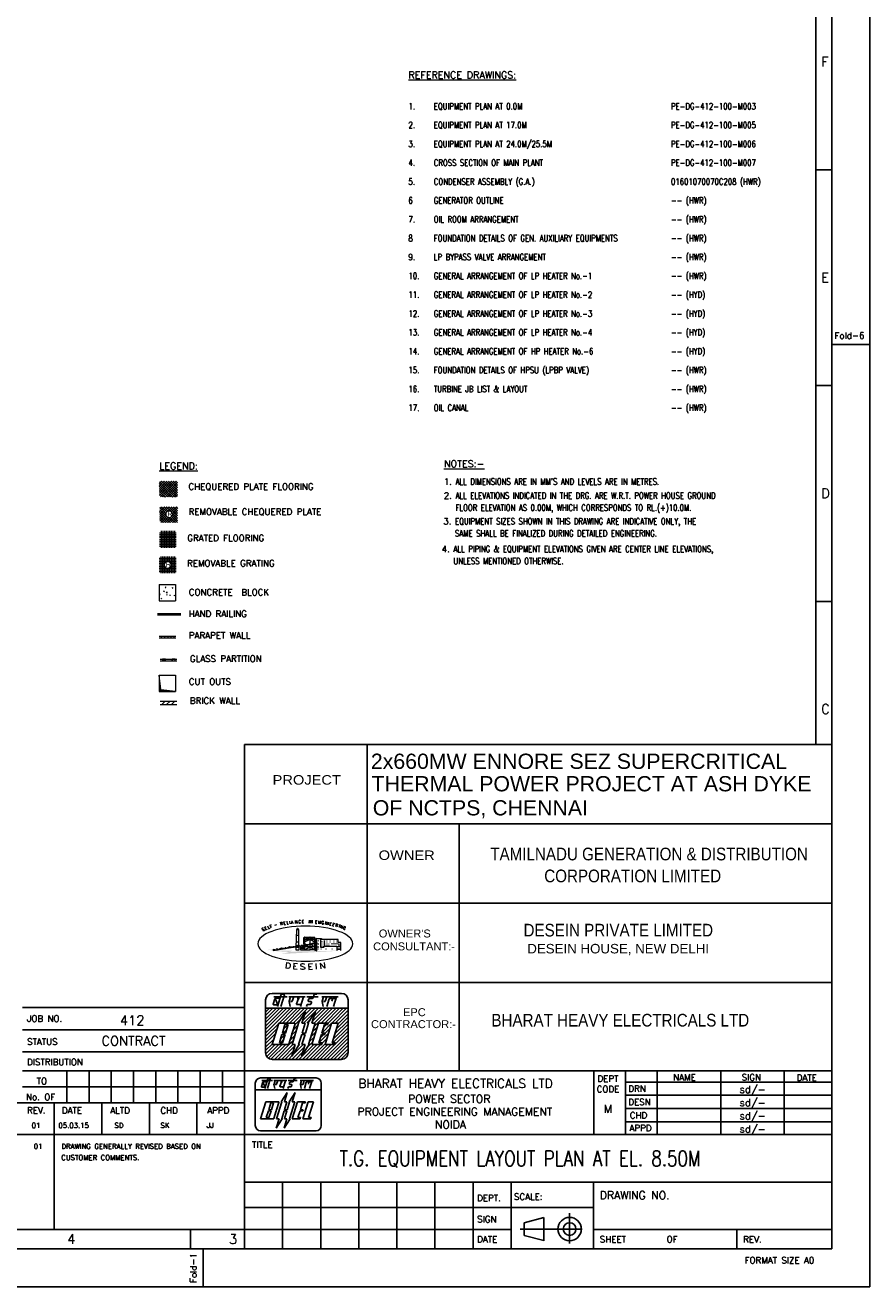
# Model space of a CAD drawing. Header units: inches. Extents: x 0 to 1544102, y 0 to 23144100.
# Tile 56 of 184: x 230722 to 297250, y 0 to 99391. Entities that reach past the tile are written whole.
import ezdxf
from ezdxf.enums import TextEntityAlignment as Align

# ---------------------------------------------------------------- set-up
doc = ezdxf.new("R2010")
doc.units = ezdxf.units.IN
doc.header["$LTSCALE"] = 1800
doc.header["$MEASUREMENT"] = 0
doc.linetypes.add('CENTER', pattern=[2, 1.25, -0.25, 0.25, -0.25])
doc.layers.get('0').update_dxf_attribs({"color": 253})
for name, color, linetype in [('EARTH1', 7, 'Continuous'), ('FORMAT', 9, 'Continuous'), ('TEXT1', 3, 'Continuous')]:
    doc.layers.add(name, color=color, linetype=linetype)
doc.layers.add('SIZE', color=7, linetype='Continuous', lineweight=13)
doc.layers.add('TEXT', color=3, linetype='Continuous', lineweight=18)
doc.styles.add('ARIAL', font='arial.ttf')
doc.styles.add('COMPLEX', font='complex')
doc.styles.add('HTX11', font='O8111901')
doc.styles.add('ROMAND', font='romand')
doc.styles.add('ROMANS', font='romans.shx')
doc.styles.add('ROMANT', font='romant')
doc.styles.add('RPS', font='arial.ttf', dxfattribs={"height": 300})
doc.styles.add('S13', font='simplex', dxfattribs={"height": 1.3})

# ---------------------------------------------------------------- blocks, each defined once
blk = doc.blocks.new('EMBL1', base_point=(70.6, 50.1))
for p, q in [((70.4, 122), (70.4, 58)), ((162.4, 130), (78.4, 130)), ((79.6, 117.1), (81.6, 123.5)), ((80.4, 126), (96.4, 126)), ((80.4, 116), (85.3, 116)), ((85.3, 116), (81.9, 123.9)), ((82.4, 124), (87.8, 124)), ((84.7, 114), (89.2, 128.7)), ((88.7, 114), (93.1, 128.2)), ((90, 129.2), (92.3, 129.2)), ((98.4, 126), (118.4, 126)), ((100, 114), (98.7, 120.3)), ((98.8, 120.7), (100.4, 126)), ((100.4, 120), (102, 120)), ((102.7, 120.6), (104.4, 126)), ((107.8, 117.5), (110.1, 124)), ((108.5, 116.5), (113.4, 116.5)), ((108.8, 124), (111.6, 124)), ((112.7, 114), (116.4, 126)), ((119.9, 114), (120.6, 116.5)), ((120.4, 126), (134, 126)), ((120.6, 116.5), (124.4, 116.5)), ((121.9, 121.3), (122.7, 123.5)), ((125.2, 120.2), (122.7, 120.2)), ((123.5, 124), (127.2, 124)), ((125.2, 117), (126, 119.2)), ((127.9, 124.6), (129.2, 128.7)), ((130, 129.2), (132.3, 129.2)), ((138.4, 126), (158.4, 126)), ((140, 114), (138.7, 120.3)), ((138.8, 120.7), (140.4, 126)), ((140.4, 120), (142, 120)), ((142.7, 120.6), (144.4, 126)), ((144.7, 114), (147.6, 123.4)), ((148.4, 124), (150.6, 124)), ((151.4, 123.4), (150.8, 120.5)), ((152.2, 124), (155.8, 124)), ((152.7, 114), (156.4, 126)), ((170.4, 58), (170.4, 122)), ((70.4, 112), (170.4, 112)), ((109.7, 94), (118.7, 108)), ((114.4, 94), (118.7, 108)), ((121.7, 94), (130.7, 108)), ((126.4, 94), (130.7, 108)), ((78.4, 68), (86.4, 94)), ((86.4, 94), (105.3, 94)), ((87, 70.1), (90.2, 80.3)), ((94.2, 80.3), (90.2, 80.3)), ((90.7, 81.9), (93.8, 92.1)), ((94.7, 81.9), (90.7, 81.9)), ((91, 70.1), (94.2, 80.3)), ((97.8, 92.1), (93.8, 92.1)), ((94.7, 81.9), (97.8, 92.1)), ((98.6, 68.6), (102.1, 80.1)), ((101.3, 81.1), (101.8, 81.1)), ((102.4, 68), (110.4, 94)), ((102.6, 81.7), (106.1, 93)), ((109.7, 94), (110.4, 94)), ((110.4, 68), (114.2, 80.3)), ((118.2, 80.3), (114.2, 80.3)), ((114.4, 94), (118.4, 94)), ((114.4, 68), (118.2, 80.3)), ((114.7, 81.9), (118.4, 94)), ((118.7, 81.9), (114.7, 81.9)), ((118.7, 81.9), (122.4, 94)), ((121.7, 94), (122.4, 94)), ((122.4, 68), (130.4, 94)), ((126.4, 94), (130.4, 94)), ((126.4, 68), (134.4, 94)), ((134.4, 94), (146.4, 94)), ((135, 70.1), (138.2, 80.3)), ((142.2, 80.3), (138.2, 80.3)), ((138.7, 81.9), (141.8, 92.1)), ((142.7, 81.9), (138.7, 81.9)), ((145.8, 92.1), (141.8, 92.1)), ((142.2, 80.3), (142.7, 81.9)), ((142.4, 68), (150.4, 94)), ((146.4, 94), (145.8, 92.1)), ((150.4, 94), (158.4, 94)), ((151, 70), (158.4, 94)), ((78.4, 68), (97.8, 68)), ((91, 70.1), (87, 70.1)), ((111.2, 68), (102.1, 54)), ((102.1, 54), (106.4, 68)), ((102.4, 68), (106.4, 68)), ((110.4, 68), (111.2, 68)), ((114.1, 54), (118.4, 68)), ((123.2, 68), (114.1, 54)), ((114.4, 68), (118.4, 68)), ((122.4, 68), (123.2, 68)), ((126.4, 68), (138.4, 68)), ((139, 70.1), (135, 70.1)), ((138.4, 68), (139, 70.1)), ((142.4, 68), (154.4, 68)), ((155, 70), (151, 70)), ((154.4, 68), (155, 70)), ((78.4, 50), (162.4, 50))]:
    blk.add_line(p, q)
for centre, radius, start, end in [((78.4, 122), 8, 90, 180), ((80.4, 116.8), 0.8, 162.8973, 270), ((82.4, 123.2), 0.8, 90, 162.8973), ((90, 128.4), 0.8, 90, 162.8973), ((92.3, 128.4), 0.8, 342.8973, 90), ((99.5, 120.5), 0.8, 162.8973, 191.3099), ((102, 120.8), 0.8, 270, 342.8973), ((108.5, 117.3), 0.8, 162.8973, 270), ((122.7, 121), 0.8, 159.9675, 270), ((123.5, 123.2), 0.8, 90, 159.9675), ((124.4, 117.3), 0.8, 270, 339.9675), ((125.2, 119.4), 0.8, 339.9675, 90), ((127.2, 124.8), 0.8, 270, 342.8973), ((130, 128.4), 0.8, 90, 162.8973), ((139.5, 120.5), 0.8, 162.8973, 191.3099), ((142, 120.8), 0.8, 270, 342.8973), ((148.4, 123.2), 0.8, 90, 162.8973), ((150.6, 123.2), 0.8, 347.2836, 90), ((152.2, 123.2), 0.8, 90, 167.2836), ((162.4, 122), 8, 0, 90), ((101.3, 80.3), 0.8, 342.8973, 90), ((101.8, 81.9), 0.8, 270, 342.8973), ((101.8, 81.9), 0.8, 270, 342.8973), ((105.3, 93.2), 0.8, 342.8973, 90), ((78.4, 58), 8, 180, 270), ((97.8, 68.8), 0.8, 270, 342.8973), ((162.4, 58), 8, 270, 0)]:
    blk.add_arc(centre, radius, start, end)
blk = doc.blocks.new('ELL2', base_point=(1004, 78.35))
for points in [[(1004, 93.65, 0, 0.6, 0.414214), (996.35, 86, 0.6, 0.6, 1)], [(1004, 93.65, 0, 0.6, -0.414214), (1011.65, 86, 0.6, 0.6, -1)], [(1004, 78.35, 0, 0.6, -0.414214), (996.35, 86, 0.6, 0.6, -1)], [(1004, 78.35, 0, 0.6, 0.414214), (1011.65, 86, 0.6, 0.6, 1)]]:
    blk.add_lwpolyline(points, format="xyseb")
blk = doc.blocks.new('SHEET_A0')
at = {"layer": 'FORMAT'}
h = blk.add_hatch(dxfattribs=at)
h.set_pattern_fill('ANSI31', color=256, scale=6.25, style=0)
h.set_pattern_definition([(45, (-246.3665, 8.3105), (-0.55242717, 0.55242717), [])])
h.paths.add_polyline_path([(998.63, 87.78), (998.63, 73.74, 0.414214), (1000.71, 71.66), (1022.55, 71.66, 0.414214), (1024.63, 73.74), (1024.63, 87.78)])
h.paths.add_polyline_path([(1007.99, 83.1), (1007.01, 79.89), (1005.91, 76.34), (1000.71, 76.34), (1002.79, 83.1)], flags=16)
h.paths.add_polyline_path([(1004.72, 82.6), (1005.76, 82.6), (1004.94, 79.95), (1003.9, 79.95)], flags=0)
h.paths.add_polyline_path([(1008.84, 83.1), (1011.19, 86.74), (1010.07, 83.1), (1011.96, 83.1), (1014.31, 86.74), (1013.19, 83.1), (1014.23, 83.1), (1012.15, 76.34), (1012.36, 76.34), (1009.99, 72.7), (1011.11, 76.34), (1009.24, 76.34), (1006.87, 72.7), (1007.99, 76.34), (1006.95, 76.34), (1009.03, 83.1)], flags=16)
h.paths.add_polyline_path([(1004.82, 79.53), (1004, 76.88), (1002.96, 76.88), (1003.78, 79.53)], flags=0)
h.paths.add_polyline_path([(1015.27, 83.1), (1018.39, 83.1), (1018.24, 82.6), (1017.2, 82.6), (1016.38, 79.95), (1017.42, 79.95), (1017.29, 79.53), (1016.26, 79.53), (1015.44, 76.88), (1016.48, 76.88), (1016.31, 76.34), (1013.19, 76.34)], flags=16)
h.paths.add_polyline_path([(1019.43, 83.1), (1021.51, 83.1), (1019.59, 76.84), (1020.63, 76.84), (1020.47, 76.34), (1017.35, 76.34)], flags=16)
for p, q in [((1172, 170.9), (1172, 829)), ((1177, 12), (1177, 829)), ((1177, 352), (1172, 352)), ((1189, 297), (1177, 297)), ((1177, 284), (1172, 284)), ((1177, 216), (1172, 216)), ((992, 68), (992, 170.9)), ((992, 170.9), (1177, 170.9)), ((1030.66, 170.9), (1030.66, 68)), ((1177, 145.9), (991.92, 145.9)), ((1059.6, 145.9), (1059.6, 68)), ((1177, 120.9), (991.92, 120.9)), ((992, 95.9), (1177, 95.9)), ((1022.55, 92.46), (1000.71, 92.46)), ((992, 88), (922, 88)), ((992, 12), (992, 88)), ((998.63, 90.38), (998.63, 73.74)), ((998.63, 87.78), (1024.63, 87.78)), ((1024.63, 73.74), (1024.63, 90.38)), ((1008.84, 83.1), (1011.19, 86.74)), ((1010.07, 83.1), (1011.19, 86.74)), ((1011.96, 83.1), (1014.31, 86.74)), ((1013.19, 83.1), (1014.31, 86.74)), ((992, 81), (922, 81)), ((1000.71, 76.34), (1002.79, 83.1)), ((1002.79, 83.1), (1007.71, 83.1)), ((1002.96, 76.88), (1003.78, 79.53)), ((1004.82, 79.53), (1003.78, 79.53)), ((1003.9, 79.95), (1004.72, 82.6)), ((1004.94, 79.95), (1003.9, 79.95)), ((1004, 76.88), (1004.82, 79.53)), ((1005.76, 82.6), (1004.72, 82.6)), ((1004.94, 79.95), (1005.76, 82.6)), ((1006.68, 79.74), (1006.81, 79.74)), ((1006.95, 76.34), (1009.03, 83.1)), ((1007.01, 79.89), (1007.91, 82.83)), ((1008.84, 83.1), (1009.03, 83.1)), ((1009.03, 76.34), (1010.02, 79.53)), ((1011.06, 79.53), (1010.02, 79.53)), ((1010.07, 83.1), (1011.11, 83.1)), ((1010.07, 76.34), (1011.06, 79.53)), ((1010.14, 79.95), (1011.11, 83.1)), ((1011.18, 79.95), (1010.14, 79.95)), ((1011.18, 79.95), (1012.15, 83.1)), ((1011.96, 83.1), (1012.15, 83.1)), ((1012.15, 76.34), (1014.23, 83.1)), ((1013.19, 76.34), (1015.27, 83.1)), ((1013.19, 83.1), (1014.23, 83.1)), ((1015.27, 83.1), (1018.39, 83.1)), ((1015.44, 76.88), (1016.26, 79.53)), ((1017.29, 79.53), (1016.26, 79.53)), ((1016.38, 79.95), (1017.2, 82.6)), ((1017.42, 79.95), (1016.38, 79.95)), ((1018.24, 82.6), (1017.2, 82.6)), ((1017.29, 79.53), (1017.42, 79.95)), ((1017.35, 76.34), (1019.43, 83.1)), ((1018.39, 83.1), (1018.24, 82.6)), ((1019.43, 83.1), (1021.51, 83.1)), ((1019.59, 76.84), (1021.51, 83.1)), ((1000.71, 76.34), (1005.76, 76.34)), ((1004, 76.88), (1002.96, 76.88)), ((1005.96, 76.49), (1006.88, 79.47)), ((1006.87, 72.7), (1007.99, 76.34)), ((1009.24, 76.34), (1006.87, 72.7)), ((1006.95, 76.34), (1007.99, 76.34)), ((1009.03, 76.34), (1009.24, 76.34)), ((1012.36, 76.34), (1009.99, 72.7)), ((1009.99, 72.7), (1011.11, 76.34)), ((1010.07, 76.34), (1011.11, 76.34)), ((1012.15, 76.34), (1012.36, 76.34)), ((1013.19, 76.34), (1016.31, 76.34)), ((1016.48, 76.88), (1015.44, 76.88)), ((1016.31, 76.34), (1016.48, 76.88)), ((1017.35, 76.34), (1020.47, 76.34)), ((1020.63, 76.84), (1019.59, 76.84)), ((1020.47, 76.34), (1020.63, 76.84)), ((992, 74), (922, 74)), ((1000.71, 71.66), (1022.55, 71.66)), ((922, 68), (992, 68)), ((936, 68), (936, 58)), ((943, 68), (943, 58)), ((950, 68), (950, 58)), ((957, 68), (957, 58)), ((964, 68), (964, 58)), ((971, 68), (971, 58)), ((978, 68), (978, 58)), ((985, 68), (985, 58)), ((992, 68), (1177, 68)), ((1102.02, 48.02), (1102.02, 68)), ((1112.02, 48.02), (1112.02, 68)), ((1122.02, 48.02), (1122.02, 68)), ((1142.02, 48.02), (1142.02, 68)), ((1162.02, 48.02), (1162.02, 68)), ((1177, 64.51), (1112.02, 64.51)), ((922, 63), (992, 63)), ((1177, 60.35), (1112.02, 60.35)), ((992, 58), (782, 58)), ((932, 58), (932, 18)), ((947, 58), (947, 48)), ((962, 58), (962, 48)), ((977, 58), (977, 48)), ((1177, 56.19), (1112.02, 56.19)), ((1177, 52.03), (1112.02, 52.03)), ((782, 48), (1177, 48)), ((992, 33), (1177, 33)), ((1004, 33), (1004, 12)), ((1016, 33), (1016, 12)), ((1028, 33), (1028, 12)), ((1040, 33), (1040, 12)), ((1052, 33), (1052, 12)), ((1064, 33), (1064, 12.32)), ((1076, 33), (1076, 12)), ((1102, 33), (1102, 12)), ((992, 25), (1102, 25)), ((1080.1, 20.18), (1086.28, 21.84)), ((1080.1, 18.18), (1080.1, 20.18)), ((1086.28, 21.84), (1086.28, 14.48)), ((24, 18), (1076, 18)), ((975, 12), (975, 18)), ((1080.1, 18.18), (1080.1, 16.18)), ((1080.1, 16.18), (1086.28, 14.53)), ((1177, 18), (1102, 18)), ((1147.09, 18), (1147.09, 12.03)), ((12, 12), (1177, 12)), ((979, 0), (979, 12))]:
    blk.add_line(p, q, dxfattribs=at)
at = {"layer": 'FORMAT', "color": 3}
for p, q in [((1002.35, 88.3), (1003.52, 92.11)), ((1003.39, 88.3), (1004.53, 91.98)), ((1003.72, 92.25), (1004.33, 92.25)), ((1013.6, 91.04), (1013.92, 92.11)), ((1014.12, 92.25), (1014.73, 92.25)), ((1001.04, 89.09), (1001.55, 90.75)), ((1001.23, 91.42), (1005.39, 91.42)), ((1001.24, 88.82), (1002.51, 88.82)), ((1002.51, 88.82), (1001.62, 90.86)), ((1001.75, 90.9), (1003.15, 90.9)), ((1005.91, 91.42), (1011.11, 91.42)), ((1006.33, 88.3), (1006, 89.93)), ((1006.01, 90.04), (1006.43, 91.42)), ((1006.43, 89.86), (1006.84, 89.86)), ((1007.04, 90.01), (1007.47, 91.42)), ((1008.35, 89.2), (1008.97, 90.89)), ((1008.55, 88.93), (1009.83, 88.93)), ((1008.62, 90.89), (1009.35, 90.89)), ((1009.63, 88.3), (1010.59, 91.42)), ((1011.51, 88.3), (1011.7, 88.93)), ((1011.63, 91.42), (1015.17, 91.42)), ((1011.7, 88.93), (1012.68, 88.93)), ((1012.04, 90.19), (1012.24, 90.75)), ((1012.89, 89.91), (1012.23, 89.91)), ((1012.44, 90.89), (1013.4, 90.89)), ((1012.88, 89.07), (1013.08, 89.63)), ((1016.31, 91.42), (1021.51, 91.42)), ((1016.73, 88.3), (1016.4, 89.93)), ((1016.41, 90.04), (1016.83, 91.42)), ((1016.83, 89.86), (1017.24, 89.86)), ((1017.44, 90.01), (1017.87, 91.42)), ((1017.95, 88.3), (1018.7, 90.74)), ((1018.9, 90.89), (1019.49, 90.89)), ((1019.71, 90.73), (1019.54, 89.98)), ((1019.91, 90.89), (1020.83, 90.89)), ((1020.03, 88.3), (1020.99, 91.42))]:
    blk.add_line(p, q, dxfattribs=at)
at = {"layer": 'FORMAT', "color": 5, "linetype": 'CENTER'}
for p, q in [((1094.42, 23.21), (1094.42, 13.68)), ((1078.87, 18.18), (1098.37, 18.18))]:
    blk.add_line(p, q, dxfattribs=at)
at = {"layer": 'FORMAT'}
blk.add_lwpolyline([(1189, 841), (0, 841), (0, 0), (1189, 0)], close=True, dxfattribs=at)
for radius in [3.68, 2]:
    blk.add_circle((1094.42, 18.18), radius, dxfattribs=at)
for centre, radius, start, end in [((1000.71, 90.38), 2.08, 90, 180), ((1022.55, 90.38), 2.08, 0, 90), ((1006.68, 79.53), 0.208, 342.8973, 90), ((1006.81, 79.95), 0.208, 270, 342.8973), ((1006.81, 79.95), 0.208, 270, 342.8973), ((1007.71, 82.89), 0.208, 342.8973, 90), ((1005.76, 76.55), 0.208, 270, 342.8973), ((1000.71, 73.74), 2.08, 180, 270), ((1022.55, 73.74), 2.08, 270, 0)]:
    blk.add_arc(centre, radius, start, end, dxfattribs=at)
at = {"layer": 'FORMAT', "color": 3}
for centre, start, end in [((1003.72, 92.04), 90, 162.8973), ((1004.33, 92.04), 342.8973, 90), ((1014.12, 92.04), 90, 162.8973), ((1001.24, 89.03), 162.8973, 270), ((1001.75, 90.69), 90, 162.8973), ((1006.21, 89.98), 162.8973, 191.3099), ((1006.84, 90.07), 270, 342.8973), ((1008.55, 89.14), 162.8973, 270), ((1012.23, 90.12), 159.9675, 270), ((1012.44, 90.68), 90, 159.9675), ((1012.68, 89.14), 270, 339.9675), ((1012.89, 89.7), 339.9675, 90), ((1013.4, 91.1), 270, 342.8973), ((1016.61, 89.98), 162.8973, 191.3099), ((1017.24, 90.07), 270, 342.8973), ((1018.9, 90.68), 90, 162.8973), ((1019.49, 90.68), 347.2836, 90), ((1019.91, 90.68), 90, 167.2836)]:
    blk.add_arc(centre, 0.208, start, end, dxfattribs=at)
at = {"layer": 'SIZE'}
for p, q in [((1008.28, 106.89), (1008.5, 112.58)), ((1008.5, 112.58), (1008.65, 113)), ((1008.5, 112.58), (1008.95, 112.58)), ((1008.65, 113), (1008.8, 113)), ((1008.8, 113), (1008.95, 112.58)), ((1008.95, 112.58), (1009.02, 106.89)), ((1001.06, 105.94), (1014.86, 108.26)), ((1007.52, 107.05), (1008.73, 107.64)), ((1007.52, 107.09), (1007.52, 107.38)), ((1008.36, 108.68), (1009, 108.68)), ((1008.43, 110.79), (1008.97, 110.79)), ((1008.73, 107.64), (1010.08, 107.47)), ((1008.73, 107.26), (1008.73, 107.64)), ((1009.62, 107.41), (1010.21, 107.52)), ((1009.62, 106.89), (1009.62, 107.41)), ((1010.08, 107.43), (1011.38, 108.06)), ((1010.08, 107.47), (1010.08, 107.8)), ((1010.21, 107.52), (1010.28, 107.2)), ((1011.02, 110.16), (1010.58, 109.84)), ((1010.58, 109.84), (1010.58, 107.94)), ((1011.02, 109.42), (1010.58, 109)), ((1010.8, 107.2), (1010.65, 107.41)), ((1011.02, 107.1), (1011.02, 110.16)), ((1012.64, 109.42), (1011.02, 110.16)), ((1012.64, 110.16), (1011.02, 109.42)), ((1011.02, 110.16), (1014.05, 110.16)), ((1012.64, 109.42), (1011.02, 108.68)), ((1011.02, 109.42), (1012.64, 109.42)), ((1011.02, 107.2), (1012.64, 107.94)), ((1011.35, 108.01), (1012.59, 107.89)), ((1011.35, 107.68), (1011.35, 108.01)), ((1012.57, 110.16), (1014.05, 110.16)), ((1014.05, 109.42), (1012.57, 110.16)), ((1012.59, 107.93), (1013.76, 108.39)), ((1012.59, 107.89), (1012.59, 108.22)), ((1012.64, 106.15), (1012.64, 110.16)), ((1014.05, 110.16), (1012.64, 109.52)), ((1012.64, 109.42), (1014.05, 108.68)), ((1012.64, 109.42), (1014.05, 109.42)), ((1012.64, 107.94), (1014.05, 107.2)), ((1013.73, 108.43), (1014.85, 108.27)), ((1013.73, 108.1), (1013.73, 108.43)), ((1014.05, 110.16), (1014.05, 106.15)), ((1014.71, 109.73), (1014.27, 109.42)), ((1014.27, 109.42), (1014.27, 106.04)), ((1014.71, 109.73), (1015.89, 109.73)), ((1014.78, 105.94), (1014.71, 109.63)), ((1014.85, 108.27), (1014.82, 108.69)), ((1015.89, 109.73), (1015.89, 106.99)), ((1015.89, 109.73), (1016.19, 109.73)), ((1016.19, 109.73), (1016.19, 109.58)), ((1016.19, 109.58), (1017.14, 109.58)), ((1017.14, 109.58), (1017.14, 109.41)), ((1021.5, 109.42), (1017.14, 109.42)), ((1021.5, 108.47), (1021.5, 109.42)), ((1022.31, 108.47), (1021.5, 108.47)), ((1022.31, 105.94), (1022.31, 108.47)), ((1001.08, 106.42), (1002.31, 106.16)), ((1001.08, 105.95), (1001.08, 106.42)), ((1002.31, 106.16), (1002.29, 106.67)), ((1002.34, 106.21), (1003.64, 106.79)), ((1003.61, 106.84), (1004.9, 106.58)), ((1003.61, 106.37), (1003.61, 106.84)), ((1004.9, 106.58), (1006.29, 107.21)), ((1004.9, 106.58), (1004.9, 107)), ((1006.26, 106.84), (1006.26, 107.21)), ((1006.26, 107.21), (1007.52, 107.09)), ((1008.14, 106.89), (1008.14, 106.15)), ((1009.17, 106.89), (1008.14, 106.89)), ((1008.14, 106.15), (1009.17, 106.15)), ((1009.17, 106.15), (1009.17, 106.89)), ((1011.02, 106.89), (1009.62, 106.89)), ((1009.62, 106.89), (1009.62, 106.15)), ((1009.62, 106.89), (1009.91, 106.47)), ((1009.62, 106.15), (1011.02, 106.15)), ((1009.91, 106.47), (1010.36, 106.89)), ((1010.28, 107.2), (1011.02, 106.89)), ((1010.36, 107.2), (1010.65, 107.31)), ((1010.36, 106.89), (1010.65, 106.47)), ((1010.36, 106.89), (1010.36, 106.15)), ((1010.65, 107.31), (1010.58, 107.1)), ((1010.65, 106.47), (1011.02, 106.89)), ((1011.02, 107.2), (1010.8, 107.2)), ((1010.95, 106.15), (1012.64, 107.2)), ((1011.02, 107.2), (1014.05, 107.2)), ((1011.02, 106.89), (1011.02, 107.2)), ((1011.02, 106.15), (1011.02, 106.89)), ((1011.02, 106.15), (1012.64, 106.15)), ((1012.64, 107.2), (1014.05, 106.15)), ((1014.05, 106.15), (1012.64, 106.15)), ((1014.05, 106.15), (1014.78, 105.83)), ((1015.89, 106.99), (1017.07, 106.99)), ((1017, 107.31), (1021.06, 107.31)), ((1017.07, 106.99), (1017, 107.31)), ((1021.06, 107.31), (1021.06, 105.94))]:
    blk.add_line(p, q, dxfattribs=at)
for points in [[(999.29, 106.15), (999.29, 106.04), (1014.78, 108.57), (1014.78, 108.68)], [(999.06, 105.94), (1007.11, 105.94), (1006, 105.52)], [(1003.79, 104.88), (1006.59, 105.62), (1022.83, 105.94)]]:
    blk.add_solid(points, dxfattribs=at)
for points in [[(1014.92, 109.27), (1014.92, 109.08), (1015.49, 109.27), (1015.49, 109.08)], [(1014.92, 108.8), (1014.92, 108.61), (1015.49, 108.8), (1015.49, 108.61)], [(1014.92, 108.34), (1014.92, 108.15), (1015.49, 108.34), (1015.49, 108.15)], [(1014.92, 107.88), (1014.92, 107.69), (1015.49, 107.88), (1015.49, 107.69)], [(1014.92, 107.42), (1014.92, 107.23), (1015.49, 107.42), (1015.49, 107.23)], [(1016.01, 109.45), (1016.01, 109.26), (1016.59, 109.45), (1016.59, 109.26)], [(1016.01, 108.95), (1016.01, 108.76), (1016.59, 108.95), (1016.59, 108.76)], [(1016.01, 108.4), (1016.01, 108.21), (1016.59, 108.4), (1016.59, 108.21)], [(1016.01, 107.83), (1016.01, 107.64), (1016.59, 107.83), (1016.59, 107.64)], [(1017.36, 109.18), (1016.94, 109.18), (1017.36, 107.47), (1016.94, 107.47)], [(1017.49, 108.28), (1017.49, 108.09), (1018.86, 108.28), (1018.86, 108.09)], [(1017.49, 107.82), (1017.49, 107.63), (1018.86, 107.82), (1018.86, 107.63)], [(1017.58, 109.21), (1017.58, 109.02), (1018.16, 109.21), (1018.16, 109.02)], [(1017.58, 108.77), (1017.58, 108.58), (1018.16, 108.77), (1018.16, 108.58)], [(1018.67, 109.21), (1018.67, 109.02), (1019.24, 109.21), (1019.24, 109.02)], [(1018.67, 108.77), (1018.67, 108.58), (1019.24, 108.77), (1019.24, 108.58)], [(1019.28, 108.27), (1019.28, 108.07), (1021.54, 108.27), (1021.54, 108.07)], [(1019.28, 107.86), (1019.28, 107.67), (1021.54, 107.86), (1021.54, 107.67)], [(1019.82, 109.21), (1019.82, 109.02), (1020.4, 109.21), (1020.4, 109.02)], [(1019.82, 108.77), (1019.82, 108.58), (1020.4, 108.77), (1020.4, 108.58)], [(1020.79, 109.21), (1020.79, 109.02), (1021.37, 109.21), (1021.37, 109.02)], [(1020.79, 108.77), (1020.79, 108.58), (1021.37, 108.77), (1021.37, 108.58)], [(1021.21, 107.37), (1021.21, 107.07), (1022.17, 107.37), (1022.17, 107.07)], [(1021.48, 108.41), (1021.48, 108.22), (1022.05, 108.41), (1022.05, 108.22)], [(1021.48, 108.01), (1021.48, 107.82), (1022.05, 108.01), (1022.05, 107.82)], [(1021.48, 107.69), (1021.48, 107.5), (1022.05, 107.69), (1022.05, 107.5)], [(1014.92, 106.96), (1014.92, 106.77), (1015.49, 106.96), (1015.49, 106.77)], [(1014.92, 106.5), (1014.92, 106.31), (1015.49, 106.5), (1015.49, 106.31)], [(1015.84, 106.56), (1015.84, 106.37), (1016.42, 106.56), (1016.42, 106.37)], [(1016.01, 107.3), (1016.01, 107.11), (1016.59, 107.3), (1016.59, 107.11)], [(1017.39, 106.56), (1017.39, 106.37), (1017.96, 106.56), (1017.96, 106.37)], [(1019.29, 106.58), (1019.29, 106.39), (1019.87, 106.58), (1019.87, 106.39)], [(1021.22, 106.88), (1021.22, 106.59), (1022.19, 106.88), (1022.19, 106.59)], [(1021.22, 106.42), (1021.22, 106.12), (1022.19, 106.42), (1022.19, 106.12)]]:
    blk.add_trace(points, dxfattribs=at)
at = {"layer": 'FORMAT', "color": 1, "xscale": 0.208, "yscale": 0.208, "zscale": 0.208}
blk.add_blockref('EMBL1', (995.42, 49.18), dxfattribs=at)
at = {"layer": 'SIZE', "color": 1, "xscale": 1.954295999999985, "yscale": 0.7200000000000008, "zscale": 1.954295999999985}
blk.add_blockref('ELL2', (1011.16, 102.61), dxfattribs=at)
at = {"color": 9, "linetype": 'Continuous', "style": 'ROMANT'}
for s, p in [('412', (956.6, 83.98)), ('CONTRACT', (957, 77.5))]:
    blk.add_text(s, height=3, dxfattribs=at).set_placement(p, align=Align.MIDDLE_CENTER)
at = {"layer": 'EARTH1', "color": 3, "ltscale": 15, "style": 'ARIAL'}
for s, p in [('2x660MW ENNORE SEZ SUPERCRITICAL ', (1098.3, 163.21)), ('THERMAL POWER PROJECT AT ASH DYKE', (1101.33, 156.13)), ('OF NCTPS, CHENNAI', (1066.3, 148.54))]:
    blk.add_text(s, height=4.8, dxfattribs=at).set_placement(p, align=Align.CENTER)
at = {"layer": 'EARTH1', "color": 6, "ltscale": 15, "style": 'RPS'}
for s, height, width, p in [('PROJECT', 3, 1.1, (1000.84, 158.24)), ('OWNER', 3, 1.1, (1034.25, 134.5)), ('DESEIN PRIVATE LIMITED', 4, 0.855, (1079.9, 110.39))]:
    blk.add_text(s, height=height, dxfattribs=dict(at, width=width)).set_placement(p)
at = {"layer": 'EARTH1', "color": 6, "ltscale": 15, "style": 'RPS', "width": 0.855}
for s, p in [('TAMILNADU GENERATION & DISTRIBUTION', (1119.46, 134.38)), ('CORPORATION LIMITED', (1114.3, 127.47)), ('BHARAT HEAVY ELECTRICALS LTD', (1110.39, 82.01))]:
    blk.add_text(s, height=4, dxfattribs=at).set_placement(p, align=Align.CENTER)
at = {"layer": 'EARTH1', "color": 6, "ltscale": 15, "style": 'RPS'}
for s, p in [("OWNER'S", (1034.29, 110.08)), ('CONSULTANT:-', (1032.5, 106.02)), ('EPC', (1041.91, 85.28)), ('CONTRACTOR:-', (1031.84, 81.51))]:
    blk.add_text(s, height=2.5, dxfattribs=at).set_placement(p)
at = {"layer": 'EARTH1', "color": 6, "lineweight": 20, "ltscale": 15, "style": 'RPS'}
blk.add_text('DESEIN HOUSE, NEW DELHI', height=3, dxfattribs=at).set_placement((1081.08, 105.05))
at = {"layer": 'FORMAT', "style": 'ROMANS'}
for s, height, p in [('F', 3, (1173.68, 384.56)), ('E', 3, (1173.68, 316.56)), ('Fold-6', 2, (1177.9, 298.78)), ('D', 3, (1173.68, 248.56)), ('C', 3, (1173.68, 180.56)), ('JOB NO.', 2, (923.47, 83.53)), ('STATUS', 2, (923.47, 76.26)), ('DISTRIBUTION', 2, (923.47, 69.8)), ('TO', 2, (926.5, 63.8)), ('NAME', 2, (1127.06, 65.01)), ('SIGN', 2, (1148.63, 65.01)), ('DATE', 2, (1165.97, 64.91)), ('No. OF', 2, (923.14, 58.8)), ('DRN', 2, (1112.93, 61.41)), ('REV.', 2, (923.47, 54.62)), ('DATE', 2, (934.43, 54.56)), ('ALTD', 2, (949.67, 54.56)), ('CHD', 2, (965.47, 54.56)), ('APPD', 2, (980.24, 54.56)), ('DESN', 2, (1112.93, 57.22)), ('CHD', 2, (1113.39, 53.03)), ('APPD', 2, (1113.3, 49.01)), ('TITLE', 2, (994.33, 43.8)), ('DEPT.', 2, (1065.29, 26.97)), ('SCALE:', 2, (1076.88, 27.38)), ('DRAWING NO.', 2.5, (1103.94, 27.6)), ('SIGN', 2, (1065.29, 20.3)), ('4', 3, (936.1, 13.53)), ('3', 3, (987.1, 13.53)), ('DATE', 2, (1065.29, 13.99)), ('SHEET', 2, (1103.94, 13.98)), ('OF', 2, (1124.99, 13.98)), ('REV.', 2, (1149.11, 13.98)), ('FORMAT SIZE A0', 2, (1149.58, 7.37))]:
    blk.add_text(s, height=height, dxfattribs=at).set_placement(p)
at = {"layer": 'FORMAT'}
for s, height, style, p in [('BHARAT HEAVY ELECTRICALS LTD', 2.8, 'COMPLEX', (1058.49, 62.68)), ('DEPT', 2, 'ROMANS', (1106.51, 64.61)), ('POWER SECTOR', 2.5, 'ROMANS', (1056.51, 57.95)), ('CODE', 2, 'ROMANS', (1106.51, 61.28)), ('PROJECT ENGINEERING MANAGEMENT', 2.5, 'ROMANS', (1058.27, 53.94)), ('M', 2.5, 'ROMANS', (1106.51, 54.8)), ('NOIDA', 2.5, 'ROMANS', (1056.86, 49.86))]:
    blk.add_text(s, height=height, dxfattribs=dict(at, style=style)).set_placement(p, align=Align.CENTER)
at = {"layer": 'FORMAT', "style": 'ROMANS'}
blk.add_text('Fold-1', height=2, rotation=90, dxfattribs=at).set_placement((976.89, 1.23))
at = {"layer": 'FORMAT', "color": 3, "flags": 13}
for tag, height, rotation, style, p in [('DRGNO', 3.5, 180, 'ROMANT', (99.42, 824.44)), ('FILE_PATH', 2, 90, 'ROMANS', (18.35, 51.64))]:
    blk.add_attdef(tag, text='', height=height, rotation=rotation, dxfattribs=dict(at, style=style)).set_placement(p, align=Align.MIDDLE_LEFT)
for tag, height, style, p in [('DRN', 2, 'ROMANS', (1122.62, 62.51)), ('DESIGN', 2, 'ROMANS', (1122.62, 58.59)), ('CHD', 2, 'ROMANS', (1122.62, 54.43)), ('APPD', 2, 'ROMANS', (1122.62, 50.27)), ('SCALE', 2, 'ROMANS', (1088.44, 28.38)), ('DRGNO', 3.5, 'ROMANT', (1105.05, 23))]:
    blk.add_attdef(tag, text='', height=height, dxfattribs=dict(at, style=style)).set_placement(p, align=Align.MIDDLE_LEFT)
at = {"layer": 'FORMAT', "color": 3, "style": 'ROMANS', "width": 0.8, "flags": 13}
for p in [(1162.9, 62.51), (1162.9, 58.35), (1162.9, 54.19), (1162.9, 50.16)]:
    blk.add_attdef('DATE', text='', height=2, dxfattribs=at).set_placement(p, align=Align.MIDDLE_LEFT)
at = {"layer": 'FORMAT', "color": 3, "style": 'ROMANS', "flags": 13}
for tag, p in [('1', (1119.96, 13.98)), ('REV', (1156.97, 13.98))]:
    blk.add_attdef(tag, p, '', height=2, dxfattribs=at)
at = {"layer": 'SIZE', "style": 'S13'}
for s, rotation, p in [('A', 4.2724, (1006.62, 114.4)), ('N', 4.2724, (1007.83, 114.48)), ('C', 2.3838, (1008.94, 114.56)), ('E', 2.5578, (1009.99, 114.62)), ('I', 358.3018, (1012.12, 114.63)), ('N', 356.2724, (1012.55, 114.63)), ('E', 355.1585, (1014.14, 114.51)), ('N', 355.5458, (1015.1, 114.42)), ('S', 26.5318, (997.71, 112)), ('E', 25.6097, (998.59, 112.43)), ('L', 23.2249, (999.47, 112.78)), ('F', 21.2329, (1000.17, 113.05)), ('-', 17.2181, (1001.48, 113.51)), ('R', 13.0839, (1003.27, 113.87)), ('E', 9.7821, (1004.29, 114.07)), ('L', 8.3998, (1005.25, 114.23)), ('I', 6.4508, (1006.13, 114.31)), ('G', 353.22, (1016.13, 114.34)), ('I', 350.5198, (1017.22, 114.17)), ('N', 351.9995, (1017.62, 114.11)), ('E', 347.4771, (1018.63, 113.97)), ('E', 345.092, (1019.51, 113.8)), ('R', 344.2763, (1020.46, 113.58)), ('I', 340.2265, (1021.51, 113.29)), ('N', 338.0597, (1021.93, 113.1)), ('G', 334.3387, (1022.89, 112.8))]:
    blk.add_text(s, height=0.936, rotation=rotation, dxfattribs=at).set_placement(p)
at = {"layer": 'SIZE', "style": 'ROMAND', "width": 1.2}
for s, rotation, p in [('D', 354, (1004.61, 100.42)), ('E', 356, (1007.01, 100.17)), ('E', 3, (1011.87, 99.96)), ('I', 5, (1014.23, 100.08)), ('N', 7, (1015.63, 100.19))]:
    blk.add_text(s, height=1.81, rotation=rotation, dxfattribs=at).set_placement(p)
blk.add_text('S', height=1.81, dxfattribs=at).set_placement((1009.36, 99.98))

msp = doc.modelspace()

# ---------------------------------------------------------------- hatches: boundary and pattern name
at = {"layer": 'TEXT'}
h = msp.add_hatch(color=256, dxfattribs=at)
h.dxf.hatch_style = 1
h.paths.add_polyline_path([(241372.94, 52993.59, 1), (241472.94, 52993.59, 1)])
h = msp.add_hatch(color=256, dxfattribs=at)
h.dxf.hatch_style = 1
h.paths.add_polyline_path([(242344.53, 52993.59, 1), (242444.53, 52993.59, 1)])

# ---------------------------------------------------------------- linework, layer by layer
at = {"layer": 'TEXT', "flags": 128}
for points in [[(241282.36, 63066.5), (241678.36, 63463.3)], [(241282.36, 63066.5), (242135.7, 62222.63)], [(241298.36, 63271.17), (241490.36, 63463.3)], [(241298.36, 62893.97), (241867.7, 63463.3)], [(241298.36, 62705.43), (242055.7, 63463.3)], [(241298.36, 62516.9), (242245.03, 63463.3)], [(241298.36, 62328.37), (242433.03, 63463.3)], [(241298.36, 63427.43), (242503.7, 62222.63)], [(241298.36, 63238.9), (242319.7, 62217.97)], [(241298.36, 62861.7), (241946.36, 62222.63)], [(241298.36, 62673.17), (241753.03, 62217.97)], [(241381.03, 62222.63), (242621.03, 63463.3)], [(241450.36, 63463.3), (242691.7, 62222.63)], [(241569.03, 62222.63), (242710.36, 63363.17)], [(241639.7, 63463.3), (242710.36, 62392.63)], [(241753.03, 62217.97), (242710.36, 63174.63)], [(241827.7, 63463.3), (242710.36, 62581.17)], [(241946.36, 62222.63), (242710.36, 62986.1)], [(242017.03, 63463.3), (242710.36, 62769.7)], [(242135.7, 62222.63), (242710.36, 62797.43)], [(242205.03, 63463.3), (242710.36, 62958.23)], [(242393.03, 63463.3), (242710.36, 63146.9)], [(242582.36, 63463.3), (242710.36, 63335.43)], [(241298.36, 62484.63), (241569.03, 62222.63)], [(242319.7, 62217.97), (242710.36, 62608.9)], [(242503.7, 62222.63), (242710.36, 62420.37)], [(241298.36, 61050.23), (241694.36, 61447.03)], [(241298.36, 61050.23), (242142.36, 60206.37)], [(241314.36, 61254.9), (241506.36, 61447.03)], [(241314.36, 60877.83), (241883.7, 61447.03)], [(241314.36, 60689.17), (242071.7, 61447.03)], [(241314.36, 60500.63), (242261.03, 61447.03)], [(241314.36, 61411.17), (241794.36, 60930.63)], [(241314.36, 61222.63), (242335.7, 60201.7)], [(241314.36, 60845.57), (241953.03, 60206.37)], [(241314.36, 60312.1), (241794.36, 60792.63)], [(241314.36, 60656.9), (241769.03, 60201.7)], [(241391.7, 61144.5), (242335.7, 60201.7)], [(241397.03, 60206.37), (241863.7, 60673.03)], [(241466.36, 61447.03), (241863.7, 61050.23)], [(241655.7, 61447.03), (241983.7, 61119.17)], [(241769.03, 60201.7), (242726.36, 61158.37)], [(241843.7, 61447.03), (242726.36, 60564.9)], [(241953.03, 60206.37), (242726.36, 60969.83)], [(242033.03, 61447.03), (242726.36, 60753.43)], [(242121.03, 61119.17), (242449.03, 61447.03)], [(242142.36, 60206.37), (242726.36, 60781.17)], [(242221.03, 61447.03), (242726.36, 60942.1)], [(242241.03, 61050.23), (242638.36, 61447.03)], [(242241.03, 60673.03), (242707.7, 60206.37)], [(242310.36, 60930.63), (242726.36, 61346.9)], [(242310.36, 60792.63), (242726.36, 60376.37)], [(242410.36, 61447.03), (242726.36, 61130.63)], [(242598.36, 61447.03), (242726.36, 61319.17)], [(241314.36, 60468.37), (241585.03, 60206.37)], [(241585.03, 60206.37), (241983.7, 60604.1)], [(242121.03, 60604.1), (242519.7, 60206.37)], [(242335.7, 60201.7), (242726.36, 60592.63)], [(242519.7, 60206.37), (242726.36, 60404.1)], [(241289.03, 59411.17), (242622.36, 59411.17)], [(241289.03, 59277.83), (242622.36, 59277.83)], [(241289.03, 59144.5), (242622.36, 59144.5)], [(241289.03, 59029.3), (242622.36, 59029.3)], [(241289.03, 58886.9), (242622.36, 58886.9)], [(241289.03, 58753.57), (242622.36, 58753.57)], [(241422.36, 59544.5), (241422.36, 58211.17)], [(241555.7, 59544.5), (241555.7, 58211.17)], [(241689.03, 59544.5), (241689.03, 58211.17)], [(241689.03, 59544.5), (241689.03, 58211.17)], [(241822.36, 59544.5), (241822.36, 58211.17)], [(241955.7, 59544.5), (241955.7, 58211.17)], [(241955.7, 59544.5), (241955.7, 58211.17)], [(242089.03, 59544.5), (242089.03, 58211.17)], [(242089.03, 59544.5), (242089.03, 58211.17)], [(242222.36, 59544.5), (242222.36, 58211.17)], [(242355.7, 59544.5), (242355.7, 58211.17)], [(242489.03, 59544.5), (242489.03, 58211.17)], [(241289.03, 58611.17), (242622.36, 58611.17)], [(241289.03, 58477.83), (242622.36, 58477.83)], [(241289.03, 58344.5), (242622.36, 58344.5)], [(241271.7, 57413.97), (242605.03, 57413.97)], [(241271.7, 57280.63), (242605.03, 57280.63)], [(241271.7, 57147.3), (242605.03, 57147.3)], [(241271.7, 57013.97), (241707.7, 57013.97)], [(241271.7, 56880.63), (241671.7, 56880.63)], [(241271.7, 56747.3), (241707.7, 56747.3)], [(241405.03, 57547.3), (241405.03, 56213.97)], [(241538.36, 57547.3), (241538.36, 56213.97)], [(241671.7, 57547.3), (241671.7, 56213.97)], [(241671.7, 57547.3), (241671.7, 56213.97)], [(241805.03, 57547.3), (241805.03, 57111.57)], [(241938.36, 57547.3), (241938.36, 57147.3)], [(242071.7, 57547.3), (242071.7, 57111.57)], [(242169.03, 57013.97), (242605.03, 57013.97)], [(242169.03, 56747.3), (242605.03, 56747.3)], [(242205.03, 57547.3), (242205.03, 56213.97)], [(242205.03, 56880.63), (242605.03, 56880.63)], [(242338.36, 57547.3), (242338.36, 56213.97)], [(242471.7, 57547.3), (242471.7, 56213.97)], [(241271.7, 56613.97), (242605.03, 56613.97)], [(241271.7, 56480.63), (242605.03, 56480.63)], [(241271.7, 56347.3), (242605.03, 56347.3)], [(241805.03, 56649.7), (241805.03, 56213.97)], [(241938.36, 56613.97), (241938.36, 56213.97)], [(242071.7, 56649.7), (242071.7, 56213.97)], [(241278.36, 55323.94), (241278.36, 54043.94)], [(241278.36, 55323.94), (242558.36, 55323.94)], [(241623.7, 54811.94), (241679.7, 54833.54)], [(241623.7, 54811.94), (241663.7, 54785.14)], [(241663.7, 54785.14), (241679.7, 54833.54)], [(241755.7, 55104.87), (241794.36, 55150.74)], [(241755.7, 55104.87), (241803.7, 55100.6)], [(241803.7, 55100.6), (241794.36, 55150.74)], [(241833.03, 54688.47), (241895.7, 54753.4)], [(241833.03, 54688.47), (241905.03, 54677.4)], [(241905.03, 54677.4), (241895.7, 54753.4)], [(242295.7, 55070.07), (242353.03, 55091.54)], [(242295.7, 55070.07), (242335.7, 55043.14)], [(242335.7, 55043.14), (242353.03, 55091.54)], [(242558.36, 55323.94), (242558.36, 54043.94)], [(241278.36, 54043.94), (242558.36, 54043.94)], [(241293.03, 54553.27), (241331.7, 54599.27)], [(241293.03, 54553.27), (241341.03, 54549.14)], [(241341.03, 54549.14), (241331.7, 54599.27)], [(241429.03, 54231.94), (241485.03, 54253.4)], [(241429.03, 54231.94), (241469.03, 54205)], [(241469.03, 54205), (241485.03, 54253.4)], [(241866.36, 54503.14), (241905.03, 54549)], [(241866.36, 54503.14), (241914.36, 54498.87)], [(241914.36, 54498.87), (241905.03, 54549)], [(242101.03, 54489.94), (242158.36, 54511.4)], [(242101.03, 54489.94), (242141.03, 54463)], [(242141.03, 54463), (242158.36, 54511.4)], [(242441.03, 54452.87), (242479.7, 54498.87)], [(242441.03, 54452.87), (242489.03, 54448.74)], [(242489.03, 54448.74), (242479.7, 54498.87)], [(241128.98, 53043.59), (242970.14, 53043.59)], [(241128.98, 52943.59), (242970.14, 52943.59)], [(241281.03, 51254.78), (242590.36, 51254.78)], [(241281.03, 51121.45), (242590.36, 51121.45)], [(241449.03, 51121.45), (241449.03, 51254.78)], [(241695.7, 51254.78), (241695.7, 51121.45)], [(241943.7, 51254.78), (241943.7, 51121.45)], [(242190.36, 51254.78), (242190.36, 51121.45)], [(242438.36, 51254.78), (242438.36, 51121.45)], [(241353.81, 49437.96), (242661.81, 49437.96)], [(241353.81, 49304.63), (242661.81, 49304.63)], [(241526.48, 49304.5), (241773.14, 49304.5), (241773.14, 49437.83), (241526.48, 49437.83), (241526.48, 49304.5)], [(241526.48, 49326.76), (241718.48, 49437.83)], [(241557.81, 49306.5), (241557.81, 49439.83)], [(241770.48, 49306.5), (241770.48, 49439.83)], [(242292.48, 49303.7), (242292.48, 49437.03)], [(242293.81, 49304.5), (242540.48, 49304.5), (242540.48, 49437.83), (242293.81, 49437.83), (242293.81, 49304.5)], [(242539.14, 49303.7), (242539.14, 49437.03)], [(241275.7, 48184.97), (241275.7, 46904.97)], [(241413.03, 47020.31), (241275.7, 48184.97)], [(241275.7, 48184.97), (242555.7, 48184.97)], [(241275.7, 47887.77), (241306.36, 47919.11)], [(241275.7, 47840.57), (241311.7, 47876.84)], [(241275.7, 47793.51), (241317.03, 47834.71)], [(241275.7, 47746.31), (241322.36, 47792.57)], [(241275.7, 47699.24), (241326.36, 47750.31)], [(241275.7, 47652.04), (241331.7, 47708.17)], [(242555.7, 48184.97), (242555.7, 46904.97)], [(241275.7, 47604.97), (241337.03, 47666.04)], [(241275.7, 47557.77), (241342.36, 47623.77)], [(241275.7, 47510.57), (241346.36, 47581.64)], [(241275.7, 47463.51), (241351.7, 47539.51)], [(241275.7, 47416.31), (241357.03, 47497.24)], [(241275.7, 47369.24), (241361.03, 47455.11)], [(241275.7, 47322.04), (241366.36, 47412.97)], [(241275.7, 47274.97), (241371.7, 47370.71)], [(241275.7, 47227.77), (241377.03, 47328.57)], [(241275.7, 47180.71), (241381.03, 47286.44)], [(241275.7, 47133.51), (241386.36, 47244.17)], [(241275.7, 47086.31), (241391.7, 47202.04)], [(241275.7, 47039.24), (241397.03, 47159.91)], [(241275.7, 46992.04), (241401.03, 47117.64)], [(241275.7, 46944.97), (241406.36, 47075.51)], [(241275.7, 46904.97), (241413.03, 47020.31)], [(241275.7, 46904.97), (242555.7, 46904.97)], [(241330.36, 46904.97), (241442.36, 47017.24)], [(241377.03, 46904.97), (241485.03, 47012.97)], [(242555.7, 46904.97), (241413.03, 47020.31)], [(241423.7, 46904.97), (241527.7, 47008.57)], [(241471.7, 46904.97), (241570.36, 47004.31)], [(241518.36, 46904.97), (241613.03, 47000.04)], [(241566.36, 46904.97), (241657.03, 46995.64)], [(241613.03, 46904.97), (241699.7, 46991.37)], [(241659.7, 46904.97), (241742.36, 46987.11)], [(241707.7, 46904.97), (241785.03, 46982.71)], [(241754.36, 46904.97), (241827.7, 46978.44)], [(241801.03, 46904.97), (241870.36, 46974.04)], [(241849.03, 46904.97), (241913.03, 46969.77)], [(241895.7, 46904.97), (241955.7, 46965.37)], [(241942.36, 46904.97), (241998.36, 46961.11)], [(241990.36, 46904.97), (242042.36, 46956.84)], [(242037.03, 46904.97), (242085.03, 46952.44)], [(242083.7, 46904.97), (242127.7, 46948.17)], [(242131.7, 46904.97), (242170.36, 46943.91)], [(242178.36, 46904.97), (242213.03, 46939.51)], [(242225.03, 46904.97), (242255.7, 46935.24)], [(241353.81, 46134.27), (242661.81, 46134.27)], [(241353.81, 45867.61), (242661.81, 45867.61)], [(241473.53, 45867.61), (241740.27, 46134.34)], [(241861, 45867.61), (242127.62, 46134.34)], [(242248.28, 45867.54), (242514.9, 46134.27)]]:
    msp.add_lwpolyline(points, dxfattribs=at)
for points in [[(242318.36, 60861.57, 1), (241785.03, 60861.57, 1), (242318.36, 60861.57)], [(242205.03, 56880.63, 1), (241671.7, 56880.63, 1), (242205.03, 56880.63)]]:
    msp.add_lwpolyline(points, format="xyb", dxfattribs=at)
at = {"layer": 'TEXT'}
for centre in [(241422.94, 52993.59), (242394.53, 52993.59)]:
    msp.add_circle(centre, 50, dxfattribs=at)

# ---------------------------------------------------------------- block references
at = {"color": 161, "linetype": 'ByBlock', "xscale": 250, "yscale": 250, "zscale": 250}
msp.add_blockref('SHEET_A0', (0, 0), dxfattribs=at)

# ---------------------------------------------------------------- texts
at = {"layer": 'TEXT'}
for s, height, style, p in [('%%UREFERENCE DRAWINGS:', 550, 'ROMANT', (260909.86, 95205.96)), ('%%uLEGEND:%%u', 550, 'ROMANT', (241278.36, 64381.7)), ('%%UNOTES:-', 550, 'ROMANT', (263708.84, 64560.9)), ('1.', 500, 'ROMANS', (263691.59, 63191.77)), ('CHEQUERED PLATE FLOORING', 500, 'ROMANS', (243578.36, 62792.1)), ('2.', 500, 'ROMANS', (263691.59, 62086.96)), ('R', 416.67, 'HTX11', (241908.86, 60685.57)), ('REMOVABLE CHEQUERED PLATE', 500, 'ROMANS', (243594.36, 60808.9)), ('3.', 500, 'ROMANS', (263653.48, 60058.1)), ('GRATED FLOORING', 500, 'ROMANS', (243486.36, 58739.03)), ('4.', 500, 'ROMANS', (263530.93, 57879.85)), ('R', 416.67, 'HTX11', (241791.14, 56717.53)), ('REMOVABLE GRATING', 500, 'ROMANS', (243470.36, 56754.9)), ('CONCRETE  BLOCK', 500, 'ROMANS', (243610.36, 54468.34)), ('HAND RAILING', 500, 'ROMANS', (243592.64, 52768.81)), ('PARAPET WALL', 500, 'ROMANS', (243609.03, 51066.91)), ('GLASS PARTITION', 500, 'ROMANS', (243692.48, 49228.5)), ('CUT OUTS', 500, 'ROMANS', (243606.36, 47426.17)), ('BRICK WALL', 500, 'ROMANS', (243692.48, 45924.81)), ('01', 400, 'ROMANS', (231226.71, 12508.9)), ('05.03.15', 400, 'ROMANS', (233338.96, 12508.9)), ('SD', 400, 'ROMANS', (237751.82, 12508.9)), ('SK', 400, 'ROMANS', (241379.82, 12508.9)), ('JJ', 400, 'ROMANS', (245021.71, 12508.9)), ('01', 400, 'ROMANS', (231392.77, 10862.63)), ('DRAWING GENERALLY REVISED BASED ON', 400, 'ROMANS', (233577.64, 10862.42)), ('CUSTOMER COMMENTS.', 400, 'ROMANS', (233558.1, 9974.45))]:
    msp.add_text(s, height=height, dxfattribs=dict(at, style=style)).set_placement(p)
at = {"layer": 'TEXT', "style": 'ROMANS', "width": 0.8}
for s, p in [('1.', (260909.86, 92759.84)), ('EQUIPMENT PLAN AT 0.0M', (262905.5, 92759.84)), ('PE-DG-412-100-M003', (281592.22, 92759.84)), ('2.', (260909.86, 91274.8)), ('EQUIPMENT PLAN AT 17.0M', (262905.5, 91274.8)), ('PE-DG-412-100-M005', (281592.22, 91274.8)), ('3.', (260909.86, 89789.76)), ('EQUIPMENT PLAN AT 24.0M/25.5M', (262905.5, 89789.76)), ('PE-DG-412-100-M006', (281592.22, 89789.76)), ('4.', (260909.86, 88304.72)), ('CROSS SECTION OF MAIN PLANT', (262905.5, 88304.72)), ('PE-DG-412-100-M007', (281592.22, 88304.72)), ('5.', (260909.86, 86819.67)), ('CONDENSER ASSEMBLY (G.A.)', (262905.5, 86819.67)), ('01601070070C208 (HWR)', (281592.22, 86819.67)), ('6', (260909.86, 85334.63)), ('GENERATOR OUTLINE', (262905.5, 85334.63)), ('-- (HWR)', (281592.22, 85334.63)), ('7.', (260909.86, 83849.59)), ('OIL ROOM ARRANGEMENT', (262905.5, 83849.59)), ('-- (HWR)', (281592.22, 83849.59)), ('8', (260909.86, 82364.54)), ('FOUNDATION DETAILS OF GEN. AUXILIARY EQUIPMENTS', (262905.5, 82364.54)), ('-- (HWR)', (281592.22, 82364.54)), ('9.', (260909.86, 80879.5)), ('LP BYPASS VALVE ARRANGEMENT', (262905.5, 80879.5)), ('-- (HWR)', (281592.22, 80879.5)), ('10.', (260909.86, 79394.46)), ('GENERAL ARRANGEMENT OF LP HEATER No.-1', (262905.5, 79394.46)), ('-- (HWR)', (281592.22, 79394.46)), ('11.', (260909.86, 77909.41)), ('GENERAL ARRANGEMENT OF LP HEATER No.-2', (262905.5, 77909.41)), ('-- (HYD)', (281592.22, 77909.41)), ('12.', (260909.86, 76424.37)), ('GENERAL ARRANGEMENT OF LP HEATER No.-3', (262905.5, 76424.37)), ('-- (HYD)', (281592.22, 76424.37)), ('13.', (260909.86, 74939.33)), ('GENERAL ARRANGEMENT OF LP HEATER No.-4', (262905.5, 74939.33)), ('-- (HYD)', (281592.22, 74939.33)), ('14.', (260909.86, 73454.29)), ('GENERAL ARRANGEMENT OF HP HEATER No.-6', (262905.5, 73454.29)), ('-- (HYD)', (281592.22, 73454.29)), ('15.', (260909.86, 71969.24)), ('FOUNDATION DETAILS OF HPSU (LPBP VALVE)', (262905.5, 71969.24)), ('-- (HWR)', (281592.22, 71969.24)), ('16.', (260909.86, 70484.2)), ('TURBINE JB LIST & LAYOUT', (262905.5, 70484.2)), ('-- (HWR)', (281592.22, 70484.2)), ('17.', (260909.86, 68999.16)), ('OIL CANAL', (262905.5, 68999.16)), ('-- (HWR)', (281592.22, 68999.16)), ("ALL DIMENSIONS ARE IN MM'S AND LEVELS ARE IN METRES.", (264614.37, 63191.77)), ('ALL ELEVATIONS INDICATED IN THE DRG. ARE W.R.T. POWER HOUSE GROUND', (264614.37, 62086.96)), ('FLOOR ELEVATION AS 0.00M, WHICH CORRESPONDS TO RL.(+)10.0M.', (264614.37, 61129.68)), ('EQUIPMENT SIZES SHOWN IN THIS DRAWING ARE INDICATIVE ONLY, THE', (264576.26, 60058.1)), ('SAME SHALL BE FINALIZED DURING DETAILED ENGINEERING.', (264576.26, 59100.82)), ('ALL PIPING & EQUIPMENT ELEVATIONS GIVEN ARE CENTER LINE ELEVATIONS,', (264453.7, 57879.85)), ('UNLESS MENTIONED OTHERWISE.', (264453.7, 56922.57))]:
    msp.add_text(s, height=500, dxfattribs=at).set_placement(p)
at = {"layer": 'TEXT', "color": 0, "style": 'ROMAND', "width": 0.8}
msp.add_text('T.G. EQUIPMENT LAYOUT PLAN AT EL. 8.50M', height=1200, dxfattribs=at).set_placement((255484.67, 9509.76))
at = {"layer": 'TEXT1', "color": 0, "style": 'ROMANS'}
for p in [(286995.92, 15263.37, 486.58), (286995.92, 14223.37, 486.58), (286995.92, 13183.37, 486.58), (286995.92, 12143.37, 486.58)]:
    msp.add_text('sd/-', height=571.536, dxfattribs=at).set_placement(p)

doc.saveas('drawing.dxf')
